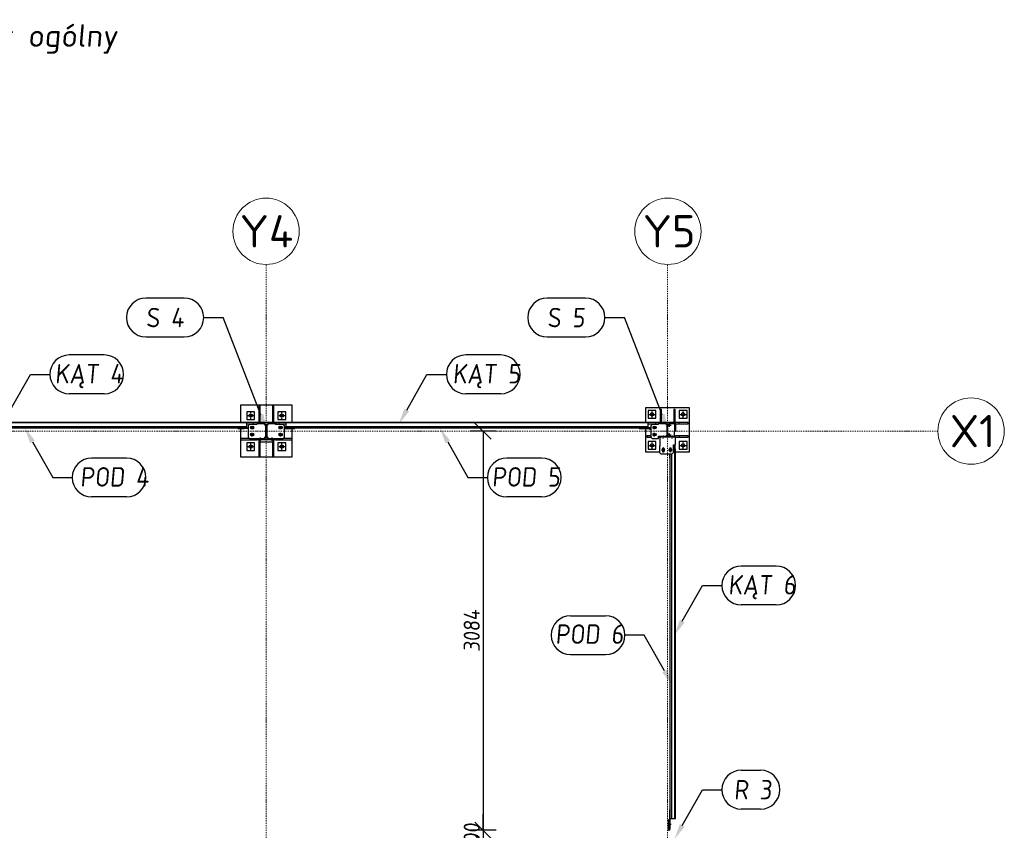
# Model space of a CAD drawing. Header units: millimetres. Extents: x 4047 to 23472, y 1613 to 16682.
# Tile 86 of 86: x 15866 to 23472, y 10420 to 16682. Entities that reach past the tile are written whole.
import ezdxf

# ---------------------------------------------------------------- set-up
doc = ezdxf.new("R2010")
doc.units = ezdxf.units.MM
doc.linetypes.add('CENTER', pattern=[2, 1.25, -0.25, 0.25, -0.25])
doc.linetypes.add('Kropki i Kreski', pattern=[360, 180, -90, 0, -90])
doc.layers.add('Osie_Nr_pióra__101_Nr_pióra__7', color=3, linetype='Continuous', lineweight=18)
for name, color, linetype in [('Rbcs_EX_Opisy', 7, 'Continuous'), ('Rbcs_EX_Osie', 7, 'Continuous'), ('Rbcs_EX_Profile', 7, 'Continuous'), ('Rbcs_EX_Siatki', 7, 'Continuous'), ('Rbcs_EX_Wymiary', 7, 'Continuous')]:
    doc.layers.add(name, color=color, linetype=linetype)
doc.styles.add('RBCS_dim', font='isocpeur.ttf', dxfattribs={"width": 0.9, "oblique": 5})
doc.styles.add('RBCS_dim1', font='isocpeur.ttf', dxfattribs={"width": 0.9, "oblique": 5, "height": 3})
doc.styles.add('RBCS_opis', font='isocpeur.ttf', dxfattribs={"oblique": 5, "height": 3.5})
doc.styles.add('RBCS_opis1', font='isocpeur.ttf', dxfattribs={"oblique": 5, "height": 5})
doc.dimstyles.new('Copy of RBCS_STANDARD', dxfattribs={"dimtxt": 2.5, "dimasz": 2.5, "dimexe": 2, "dimexo": 5, "dimgap": 0.5, "dimtad": 1, "dimdec": 0, "dimtxsty": 'RBCS_dim', "dimblk": 'OBLIQUE', "dimcen": 2.5, "dimclrd": 3, "dimclre": 3, "dimclrt": 6, "dimadec": 0, "dimazin": 0, "dimtfac": 1, "dimtdec": 0, "dimtix": 1, "dimtmove": 0, "dimatfit": 3, "dimfxl": 2, "dimfxlon": 1, "dimarcsym": 0})

# ---------------------------------------------------------------- blocks, each defined once
blk = doc.blocks.new('_OBLIQUE')
at = {"color": 0, "linetype": 'ByBlock'}
blk.add_line((-0.5, -0.5), (0.5, 0.5), dxfattribs=at)
blk = doc.blocks.new('*D288')
at = {"layer": 'Defpoints', "color": 0, "lineweight": 25, "transparency": 16777216}
for p in [(21040.8, 13503.6), (19445.2, 10419.7), (20830.8, 10419.7)]:
    blk.add_point(p, dxfattribs=at)
at = {"layer": 'Rbcs_EX_Wymiary', "color": 3, "lineweight": -2, "transparency": 16777216}
for p, q in [((19545.2, 13503.6), (19345.2, 13503.6)), ((19445.2, 13503.6), (19445.2, 10419.7)), ((19545.2, 10419.7), (19345.2, 10419.7))]:
    blk.add_line(p, q, dxfattribs=at)
at = {"layer": 'Rbcs_EX_Wymiary', "color": 3, "lineweight": -2, "transparency": 16777216, "xscale": 125, "yscale": 125, "zscale": 125}
for p, rotation in [((19445.2, 13503.6), 90), ((19445.2, 10419.7), 270)]:
    blk.add_blockref('_OBLIQUE', p, dxfattribs=dict(at, rotation=rotation))
at = {"layer": 'Rbcs_EX_Wymiary', "color": 6, "transparency": 16777216, "insert": (19357.7, 11961.7), "char_height": 125, "attachment_point": 5, "rotation": 90, "style": 'RBCS_dim'}
blk.add_mtext('3084', dxfattribs=at)
blk = doc.blocks.new('*D289')
at = {"layer": 'Defpoints', "color": 0, "lineweight": 25, "transparency": 16777216}
for p in [(20830.8, 10419.7), (19445.2, 10319.7), (20830.8, 10319.7)]:
    blk.add_point(p, dxfattribs=at)
at = {"layer": 'Rbcs_EX_Wymiary', "color": 3, "lineweight": -2, "transparency": 16777216}
for p, q in [((19445.2, 10419.7), (19445.2, 10544.7)), ((19545.2, 10419.7), (19345.2, 10419.7)), ((19445.2, 10419.7), (19445.2, 10319.7)), ((19545.2, 10319.7), (19345.2, 10319.7)), ((19445.2, 10319.7), (19445.2, 10194.7))]:
    blk.add_line(p, q, dxfattribs=at)
at = {"layer": 'Rbcs_EX_Wymiary', "color": 3, "lineweight": -2, "transparency": 16777216, "xscale": 125, "yscale": 125, "zscale": 125}
for p, rotation in [((19445.2, 10419.7), 270), ((19445.2, 10319.7), 90)]:
    blk.add_blockref('_OBLIQUE', p, dxfattribs=dict(at, rotation=rotation))
at = {"layer": 'Rbcs_EX_Wymiary', "color": 6, "transparency": 16777216, "insert": (19357.7, 10369.7), "char_height": 125, "attachment_point": 5, "rotation": 90, "style": 'RBCS_dim'}
blk.add_mtext('100', dxfattribs=at)

msp = doc.modelspace()

# ---------------------------------------------------------------- linework, layer by layer
at = {"layer": 'Osie_Nr_pióra__101_Nr_pióra__7', "linetype": 'Kropki i Kreski', "ltscale": 0.05}
for p, q in [((17770.8, 2125.6), (17770.8, 14790.7)), ((20870.8, 2125.6), (20870.8, 14790.7)), ((4560.2, 13503.6), (22959, 13503.6))]:
    msp.add_line(p, q, dxfattribs=at)
at = {"layer": 'Osie_Nr_pióra__101_Nr_pióra__7', "linetype": 'Continuous'}
for p, q in [((22432.8, 13503.6), (22432.9, 13503.6)), ((22432.8, 13503.6), (22432.9, 13503.6)), ((23472, 13503.6), (23472, 13503.6)), ((23472, 13503.6), (23472, 13503.6))]:
    msp.add_line(p, q, dxfattribs=at)
at = {"layer": 'Rbcs_EX_Osie', "color": 5, "linetype": 'CENTER'}
for p, q in [((17624.8, 13623.6), (17676.8, 13623.6)), ((17650.8, 13597.6), (17650.8, 13649.6)), ((17864.8, 13623.6), (17916.8, 13623.6)), ((17890.8, 13597.6), (17890.8, 13649.6)), ((20724.8, 13633.1), (20776.8, 13633.1)), ((20750.8, 13607.1), (20750.8, 13659.1)), ((20964.8, 13633.1), (21016.8, 13633.1)), ((20990.8, 13607.1), (20990.8, 13659.1)), ((17660.7, 13517.6), (17660.7, 13545.6)), ((17854.8, 13561.1), (17834.8, 13561.1)), ((17881, 13517.6), (17881, 13545.6)), ((20770.7, 13517.6), (20770.7, 13545.6)), ((20872.8, 13550.6), (20898.8, 13550.6)), ((20885.8, 13537.6), (20885.8, 13563.6)), ((17646.7, 13531.6), (17674.7, 13531.6)), ((17646.7, 13476.6), (17674.7, 13476.6)), ((17660.7, 13462.6), (17660.7, 13490.6)), ((17665.8, 13536.6), (17665.8, 13517.6)), ((17665.8, 13536.6), (17665.8, 13517.6)), ((17867, 13531.6), (17895, 13531.6)), ((17867, 13476.6), (17895, 13476.6)), ((17875.8, 13536.6), (17875.8, 13517.6)), ((17875.8, 13536.6), (17875.8, 13517.6)), ((17881, 13462.6), (17881, 13490.6)), ((20756.7, 13531.6), (20784.7, 13531.6)), ((20756.7, 13476.6), (20784.7, 13476.6)), ((20766.1, 13536.6), (20766.1, 13517.6)), ((20766.1, 13536.6), (20766.1, 13517.6)), ((20766.1, 13536.6), (20766.1, 13517.6)), ((20766.1, 13536.6), (20766.1, 13517.6)), ((20770.7, 13462.6), (20770.7, 13490.6)), ((20835.8, 13447.1), (20835.8, 13473.1)), ((20835.8, 13447.1), (20835.8, 13473.1)), ((20872.8, 13475.6), (20898.8, 13475.6)), ((20885.8, 13462.6), (20885.8, 13488.6)), ((20905.8, 13447.1), (20905.8, 13473.1)), ((20905.8, 13447.1), (20905.8, 13473.1)), ((17650.8, 13357.6), (17650.8, 13409.6)), ((17725.8, 13428.1), (17725.8, 13454.6)), ((17725.8, 13428.1), (17725.8, 13454.6)), ((17725.8, 13428.1), (17725.8, 13454.6)), ((17725.8, 13428.1), (17725.8, 13454.6)), ((17815.8, 13428.1), (17815.8, 13454.6)), ((17815.8, 13428.1), (17815.8, 13454.6)), ((17815.8, 13428.1), (17815.8, 13454.6)), ((17815.8, 13428.1), (17815.8, 13454.6)), ((17890.8, 13357.6), (17890.8, 13409.6)), ((20724.8, 13393.1), (20776.8, 13393.1)), ((20750.8, 13367.1), (20750.8, 13419.1)), ((20964.8, 13393.1), (21016.8, 13393.1)), ((20990.8, 13367.1), (20990.8, 13419.1)), ((17624.8, 13383.6), (17676.8, 13383.6)), ((17864.8, 13383.6), (17916.8, 13383.6)), ((20823.3, 13358.5), (20851.3, 13358.5)), ((20837.3, 13344.5), (20837.3, 13372.5)), ((20878.3, 13358.5), (20906.3, 13358.5)), ((20892.3, 13344.5), (20892.3, 13372.5)), ((20872.3, 10465), (20891.3, 10465)), ((20891.3, 10465), (20872.3, 10465)), ((20897.3, 10465), (20878.3, 10465)), ((20897.3, 10465), (20878.3, 10465))]:
    msp.add_line(p, q, dxfattribs=at)
at = {"layer": 'Rbcs_EX_Profile'}
for p, q in [((17570.8, 13703.6), (17570.8, 13570.1)), ((17970.8, 13703.6), (17570.8, 13703.6)), ((17722.8, 13700.1), (17712.8, 13700.1)), ((17712.8, 13700.1), (17712.8, 13570.1)), ((17722.8, 13570.1), (17722.8, 13700.1)), ((17828.8, 13700.1), (17818.8, 13700.1)), ((17818.8, 13700.1), (17818.8, 13570.1)), ((17828.8, 13570.1), (17828.8, 13700.1)), ((17970.8, 13570.1), (17970.8, 13703.6)), ((17620.8, 13653.6), (17620.8, 13593.6)), ((17680.8, 13653.6), (17620.8, 13653.6)), ((17680.8, 13593.6), (17680.8, 13653.6)), ((17860.8, 13653.6), (17860.8, 13593.6)), ((17920.8, 13653.6), (17860.8, 13653.6)), ((17920.8, 13593.6), (17920.8, 13653.6)), ((21040.8, 13683.1), (20700.8, 13683.1)), ((20700.8, 13683.1), (20700.8, 13570.1)), ((20780.8, 13663.1), (20720.8, 13663.1)), ((20720.8, 13663.1), (20720.8, 13603.1)), ((20780.8, 13603.1), (20780.8, 13663.1)), ((20822.8, 13670.1), (20812.8, 13670.1)), ((20812.8, 13670.1), (20812.8, 13570.1)), ((20822.8, 13570.1), (20822.8, 13670.1)), ((20928.8, 13670.1), (20918.8, 13670.1)), ((20918.8, 13670.1), (20918.8, 13570.1)), ((20928.8, 13570.1), (20928.8, 13670.1)), ((21020.8, 13663.1), (20960.8, 13663.1)), ((20960.8, 13663.1), (20960.8, 13603.1)), ((21020.8, 13603.1), (21020.8, 13663.1)), ((21040.8, 13343.1), (21040.8, 13683.1)), ((17620.8, 13570.1), (14820.8, 13570.1)), ((17620.8, 13567.1), (14820.8, 13567.1)), ((14820.8, 13540.1), (17620.8, 13540.1)), ((17620.8, 13593.6), (17680.8, 13593.6)), ((17620.8, 13540.1), (17620.8, 13570.1)), ((17700.8, 13570.1), (17620.8, 13570.1)), ((17620.8, 13560.1), (17698.8, 13560.1)), ((17620.8, 13530.1), (17620.8, 13540.1)), ((17640.6, 13555.6), (17630.6, 13545.6)), ((17630.6, 13545.6), (17630.6, 13456.6)), ((17698.8, 13555.6), (17640.6, 13555.6)), ((17670.8, 13560.1), (17670.8, 13570.1)), ((17698.8, 13561.6), (17698.8, 13555.6)), ((17753.1, 13561.6), (17698.8, 13561.6)), ((17700.8, 13570.1), (17700.8, 13561.6)), ((17840.8, 13570.1), (17700.8, 13570.1)), ((17700.8, 13561.6), (17756.1, 13561.6)), ((17722.8, 13600.1), (17712.8, 13600.1)), ((17712.8, 13570.1), (17722.8, 13570.1)), ((17768.1, 13546.6), (17753.1, 13561.6)), ((17756.1, 13561.6), (17760.7, 13560.7)), ((17760.7, 13560.7), (17764.6, 13558.1)), ((17764.6, 13558.1), (17767.2, 13554.2)), ((17767.2, 13554.2), (17768.1, 13549.6)), ((17768.1, 13549.6), (17768.1, 13457.6)), ((17768.1, 13461.6), (17768.1, 13546.6)), ((17788.6, 13561.6), (17773.6, 13546.6)), ((17773.6, 13549.6), (17774.5, 13554.2)), ((17773.6, 13457.6), (17773.6, 13549.6)), ((17773.6, 13546.6), (17773.6, 13461.6)), ((17774.5, 13554.2), (17777.1, 13558.1)), ((17777.1, 13558.1), (17781, 13560.7)), ((17781, 13560.7), (17785.6, 13561.6)), ((17785.6, 13561.6), (17840.8, 13561.6)), ((17842.8, 13561.6), (17788.6, 13561.6)), ((17818.8, 13600.1), (17828.8, 13600.1)), ((17818.8, 13570.1), (17828.8, 13570.1)), ((17848.8, 13570.1), (17840.8, 13570.1)), ((17920.8, 13570.1), (17840.8, 13570.1)), ((17840.8, 13561.6), (17840.8, 13570.1)), ((17842.8, 13555.6), (17842.8, 13561.6)), ((17901.1, 13555.6), (17842.8, 13555.6)), ((17848.8, 13555.6), (17848.8, 13570.1)), ((17848.8, 13560.1), (17920.8, 13560.1)), ((17860.8, 13593.6), (17920.8, 13593.6)), ((17870.8, 13560.1), (17870.8, 13570.1)), ((17911.1, 13545.6), (17901.1, 13555.6)), ((17911.1, 13456.6), (17911.1, 13545.6)), ((17920.8, 13570.1), (17920.8, 13540.1)), ((20720.8, 13570.1), (17920.8, 13570.1)), ((20720.8, 13567.1), (17920.8, 13567.1)), ((17920.8, 13530.1), (17920.8, 13540.1)), ((17920.8, 13540.1), (20720.8, 13540.1)), ((20720.8, 13603.1), (20780.8, 13603.1)), ((20721.1, 13540.1), (20721.1, 13570.1)), ((20802.8, 13570.1), (20721.1, 13570.1)), ((20721.1, 13560.1), (20800.8, 13560.1)), ((20721.1, 13530.1), (20721.1, 13540.1)), ((20750.8, 13555.6), (20740.8, 13545.6)), ((20740.8, 13545.6), (20740.8, 13456.6)), ((20800.8, 13555.6), (20750.8, 13555.6)), ((20780.8, 13560.1), (20780.8, 13570.1)), ((20810.8, 13562.1), (20800.8, 13562.1)), ((20800.8, 13555.6), (20800.8, 13562.1)), ((20810.8, 13570.1), (20802.8, 13570.1)), ((20802.8, 13562.1), (20802.8, 13570.1)), ((20930.8, 13570.1), (20810.8, 13570.1)), ((20810.8, 13570.1), (20810.8, 13562.1)), ((20810.8, 13562.1), (20856.3, 13562.1)), ((20822.8, 13600.1), (20812.8, 13600.1)), ((20812.8, 13570.1), (20822.8, 13570.1)), ((20856.3, 13562.1), (20860.9, 13561.2)), ((20867.8, 13552.6), (20858.8, 13561.6)), ((20860.9, 13561.2), (20864.8, 13558.6)), ((20864.8, 13558.6), (20867.4, 13554.7)), ((20867.4, 13554.7), (20868.3, 13550.1)), ((20868.3, 13476.1), (20868.3, 13550.1)), ((20868.3, 13550.1), (20868.3, 13476.1)), ((20873.3, 13550.1), (20874.2, 13554.7)), ((20873.3, 13476.1), (20873.3, 13550.1)), ((20893.6, 13561.6), (20873.6, 13541.6)), ((20873.6, 13484.6), (20873.6, 13541.6)), ((20874.2, 13554.7), (20876.8, 13558.6)), ((20876.8, 13558.6), (20880.7, 13561.2)), ((20880.7, 13561.2), (20885.3, 13562.1)), ((20885.3, 13562.1), (20930.8, 13562.1)), ((20924.8, 13561.6), (20893.6, 13561.6)), ((20918.8, 13600.1), (20928.8, 13600.1)), ((20918.8, 13570.1), (20928.8, 13570.1)), ((20924.8, 13562.1), (20924.8, 13502.1)), ((21030.8, 13570.1), (20930.8, 13570.1)), ((20930.8, 13562.1), (20930.8, 13570.1)), ((20930.8, 13562.1), (20930.8, 13502.1)), ((20930.8, 13562.1), (20930.8, 13560.1)), ((20930.8, 13560.1), (21030.8, 13560.1)), ((20960.8, 13603.1), (21020.8, 13603.1)), ((20960.8, 13560.1), (20960.8, 13570.1)), ((21030.8, 13560.1), (21030.8, 13570.1)), ((14891.1, 13530.1), (17550.6, 13530.1)), ((17550.6, 13530.1), (17550.6, 13524.1)), ((17600.6, 13530.1), (17550.6, 13530.1)), ((17550.6, 13524.1), (17600.6, 13524.1)), ((17570.8, 13524.1), (17570.8, 13447.1)), ((17600.6, 13530.1), (17600.6, 13524.1)), ((17600.6, 13530.1), (17630.6, 13530.1)), ((17630.6, 13524.1), (17600.6, 13524.1)), ((17646, 13530.1), (17675.4, 13530.1)), ((17652.7, 13538.6), (17668.7, 13538.6)), ((17668.7, 13524.6), (17652.7, 13524.6)), ((17652.7, 13483.6), (17668.7, 13483.6)), ((17668.7, 13469.6), (17652.7, 13469.6)), ((17895.7, 13530.1), (17866.3, 13530.1)), ((17873, 13538.6), (17889, 13538.6)), ((17889, 13524.6), (17873, 13524.6)), ((17873, 13483.6), (17889, 13483.6)), ((17889, 13469.6), (17873, 13469.6)), ((17941.1, 13530.1), (17911.1, 13530.1)), ((17911.1, 13524.1), (17941.1, 13524.1)), ((17941.1, 13524.1), (17941.1, 13530.1)), ((17991.1, 13530.1), (17941.1, 13530.1)), ((17941.1, 13524.1), (17991.1, 13524.1)), ((17970.8, 13447.1), (17970.8, 13524.1)), ((17991.1, 13524.1), (17991.1, 13530.1)), ((17991.1, 13530.1), (20650.6, 13530.1)), ((20700.8, 13530.1), (20650.8, 13530.1)), ((20650.8, 13530.1), (20650.8, 13524.1)), ((20650.8, 13524.1), (20700.8, 13524.1)), ((20700.8, 13530.1), (20700.8, 13524.1)), ((20740.8, 13530.1), (20700.8, 13530.1)), ((20700.8, 13524.1), (20740.8, 13524.1)), ((20700.8, 13524.1), (20700.8, 13343.1)), ((20710.8, 13466.1), (20710.8, 13456.1)), ((20740.8, 13466.1), (20710.8, 13466.1)), ((20731.1, 13524.1), (20731.1, 13518.1)), ((20731.1, 13518.1), (20740.8, 13518.1)), ((20785.4, 13530.1), (20756, 13530.1)), ((20762.7, 13538.6), (20778.7, 13538.6)), ((20778.7, 13524.6), (20762.7, 13524.6)), ((20762.7, 13483.6), (20778.7, 13483.6)), ((20778.7, 13469.6), (20762.7, 13469.6)), ((20800.8, 13465.1), (20858.3, 13465.1)), ((20800.8, 13446.6), (20800.8, 13465.1)), ((20802.8, 13456.1), (20802.8, 13465.1)), ((20810.8, 13464.1), (20810.8, 13465.1)), ((20810.8, 13464.1), (20856.3, 13464.1)), ((20810.8, 13464.1), (20810.8, 13456.1)), ((20816.8, 13465.1), (20816.8, 13464.6)), ((20816.8, 13464.6), (20848.1, 13464.6)), ((20848.1, 13464.6), (20848.6, 13465.1)), ((20860.9, 13465), (20856.3, 13464.1)), ((20858.3, 13465.1), (20868.1, 13474.8)), ((20864.8, 13467.6), (20860.9, 13465)), ((20867.4, 13471.5), (20864.8, 13467.6)), ((20868.3, 13476.1), (20867.4, 13471.5)), ((20874.2, 13471.5), (20873.3, 13476.1)), ((20873.6, 13484.6), (20893.6, 13464.6)), ((20873.6, 13484.6), (20893.6, 13464.6)), ((20876.8, 13467.6), (20874.2, 13471.5)), ((20880.7, 13465), (20876.8, 13467.6)), ((20885.3, 13464.1), (20880.7, 13465)), ((20885.3, 13464.1), (20930.8, 13464.1)), ((20893.6, 13464.6), (20924.8, 13464.6)), ((20924.8, 13464.6), (20924.8, 13502.1)), ((20924.8, 13502.1), (20930.8, 13502.1)), ((20930.8, 13466.1), (20930.8, 13464.1)), ((21030.8, 13466.1), (20930.8, 13466.1)), ((20930.8, 13456.1), (20930.8, 13464.1)), ((20960.8, 13466.1), (20960.8, 13456.1)), ((21030.8, 13456.1), (21030.8, 13466.1)), ((17570.8, 13447.1), (17570.8, 13437.1)), ((17640.1, 13447.1), (17570.8, 13447.1)), ((17570.8, 13437.1), (17700.8, 13437.1)), ((17570.8, 13437.1), (17570.8, 13303.6)), ((17620.8, 13413.6), (17620.8, 13353.6)), ((17680.8, 13413.6), (17620.8, 13413.6)), ((17630.6, 13456.6), (17640.6, 13446.6)), ((17640.6, 13446.6), (17753.1, 13446.6)), ((17670.8, 13446.6), (17670.8, 13437.1)), ((17680.8, 13353.6), (17680.8, 13413.6)), ((17700.8, 13445.6), (17700.8, 13446.6)), ((17700.8, 13445.6), (17700.8, 13437.1)), ((17700.8, 13445.6), (17756.1, 13445.6)), ((17840.8, 13437.1), (17700.8, 13437.1)), ((17720.8, 13437.1), (17712.8, 13437.1)), ((17712.8, 13437.1), (17712.8, 13307.1)), ((17722.8, 13407.1), (17712.8, 13407.1)), ((17720.8, 13437.1), (17720.8, 13417.1)), ((17820.8, 13437.1), (17720.8, 13437.1)), ((17820.8, 13417.1), (17720.8, 13417.1)), ((17722.8, 13307.1), (17722.8, 13417.1)), ((17753.1, 13446.6), (17768.1, 13461.6)), ((17760.7, 13446.5), (17756.1, 13445.6)), ((17764.6, 13449.1), (17760.7, 13446.5)), ((17767.2, 13453), (17764.6, 13449.1)), ((17768.1, 13457.6), (17767.2, 13453)), ((17773.6, 13461.6), (17788.6, 13446.6)), ((17774.5, 13453), (17773.6, 13457.6)), ((17777.1, 13449.1), (17774.5, 13453)), ((17781, 13446.5), (17777.1, 13449.1)), ((17785.6, 13445.6), (17781, 13446.5)), ((17785.6, 13445.6), (17840.8, 13445.6)), ((17788.6, 13446.6), (17901.1, 13446.6)), ((17818.8, 13417.1), (17818.8, 13307.1)), ((17818.8, 13407.1), (17828.8, 13407.1)), ((17820.8, 13437.1), (17820.8, 13417.1)), ((17828.8, 13437.1), (17820.8, 13437.1)), ((17828.8, 13307.1), (17828.8, 13437.1)), ((17840.8, 13446.6), (17840.8, 13445.6)), ((17840.8, 13437.1), (17840.8, 13445.6)), ((17840.8, 13437.1), (17848.8, 13437.1)), ((17848.8, 13437.1), (17848.8, 13446.6)), ((17848.8, 13437.1), (17970.8, 13437.1)), ((17860.8, 13413.6), (17860.8, 13353.6)), ((17920.8, 13413.6), (17860.8, 13413.6)), ((17870.8, 13446.6), (17870.8, 13437.1)), ((17901.1, 13446.6), (17911.1, 13456.6)), ((17970.8, 13447.1), (17901.6, 13447.1)), ((17920.8, 13353.6), (17920.8, 13413.6)), ((17970.8, 13437.1), (17970.8, 13447.1)), ((17970.8, 13303.6), (17970.8, 13437.1)), ((20710.8, 13456.1), (20741.3, 13456.1)), ((20780.8, 13423.1), (20720.8, 13423.1)), ((20720.8, 13423.1), (20720.8, 13363.1)), ((20740.8, 13456.6), (20750.8, 13446.6)), ((20750.8, 13446.6), (20800.8, 13446.6)), ((20780.8, 13363.1), (20780.8, 13423.1)), ((20800.8, 13456.1), (20802.8, 13456.1)), ((20802.8, 13456.1), (20810.8, 13456.1)), ((20810.8, 13388.6), (20807.3, 13388.6)), ((20807.3, 13388.6), (20807.3, 13338.6)), ((20930.8, 13456.1), (20810.8, 13456.1)), ((20810.8, 13456.1), (20810.8, 13388.6)), ((20930.8, 13456.1), (20810.8, 13456.1)), ((20916.3, 13398.6), (20930.8, 13398.6)), ((20916.3, 13338.6), (20916.3, 13398.6)), ((20918.8, 13398.6), (20918.8, 13365.8)), ((20928.8, 13365.8), (20928.8, 13398.6)), ((20930.8, 13398.6), (20930.8, 13456.1)), ((20930.8, 13456.1), (21030.8, 13456.1)), ((21020.8, 13423.1), (20960.8, 13423.1)), ((20960.8, 13423.1), (20960.8, 13363.1)), ((21020.8, 13363.1), (21020.8, 13423.1)), ((17620.8, 13353.6), (17680.8, 13353.6)), ((17860.8, 13353.6), (17920.8, 13353.6)), ((20700.8, 13343.1), (20807.3, 13343.1)), ((20720.8, 13363.1), (20780.8, 13363.1)), ((20807.3, 13338.6), (20817.3, 13328.6)), ((20817.3, 13328.6), (20906.3, 13328.6)), ((20830.3, 13350.5), (20830.3, 13366.5)), ((20844.3, 13366.5), (20844.3, 13350.5)), ((20884.8, 13328.6), (20884.8, 13295.6)), ((20885.3, 13350.5), (20885.3, 13366.5)), ((20887.3, 13345.6), (20890.8, 13345.6)), ((20890.8, 13373.2), (20890.8, 13345.6)), ((20899.3, 13365.8), (20890.8, 13365.8)), ((20890.8, 13343.8), (20890.8, 13345.6)), ((20890.8, 13295.6), (20890.8, 13328.6)), ((20899.3, 13366.5), (20899.3, 13350.5)), ((20900.8, 13328.6), (20900.8, 10510)), ((20906.3, 13328.6), (20916.3, 13338.6)), ((20916.3, 13365.8), (20930.8, 13365.8)), ((20916.3, 13365.8), (20930.8, 13365.8)), ((20927.8, 10510), (20927.8, 13365.8)), ((20930.8, 10510), (20930.8, 13365.8)), ((20930.8, 13343.1), (21040.8, 13343.1)), ((20960.8, 13363.1), (21020.8, 13363.1)), ((17570.8, 13303.6), (17970.8, 13303.6)), ((17712.8, 13307.1), (17722.8, 13307.1)), ((17818.8, 13307.1), (17828.8, 13307.1)), ((20884.8, 13295.6), (20890.8, 13295.6)), ((20890.8, 10510), (20890.8, 13295.6)), ((20890.8, 10580.2), (20884.8, 10580.2)), ((20884.8, 10580.2), (20884.8, 10530.2)), ((20890.8, 10530.2), (20890.8, 10580.2)), ((20884.8, 10500), (20878.8, 10500)), ((20878.8, 10500), (20878.8, 10485)), ((20890.8, 10530.2), (20884.8, 10530.2)), ((20884.8, 10530.2), (20884.8, 10445)), ((20890.8, 10445), (20890.8, 10530.2)), ((20890.8, 10510), (20900.8, 10510)), ((20900.8, 10510), (20930.8, 10510)), ((20878.8, 10485), (20884.8, 10485)), ((20878.8, 10485), (20878.8, 10419.7)), ((20884.8, 10485), (20884.8, 10419.7)), ((20890.8, 10445), (20884.8, 10445)), ((20884.8, 10430), (20890.8, 10430)), ((20890.8, 10430), (20890.8, 10445)), ((20878.8, 10419.7), (20884.8, 10419.7))]:
    msp.add_line(p, q, dxfattribs=at)
for centre in [(17650.8, 13623.6), (17890.8, 13623.6), (20750.8, 13633.1), (20990.8, 13633.1), (17650.8, 13383.6), (17890.8, 13383.6), (20750.8, 13393.1), (20990.8, 13393.1)]:
    msp.add_circle(centre, 13, dxfattribs=at)
for centre, radius, start, end in [((20885.8, 13550.6), 6.45, 65.37449, 204.62551), ((17652.7, 13531.6), 7, 90.00001, 269.99999), ((17652.7, 13476.6), 7, 90.00004, 269.99996), ((17668.7, 13531.6), 7, 270.00001, 89.99999), ((17668.7, 13476.6), 7, 270.00004, 89.99996), ((17873, 13531.6), 7, 90.00001, 269.99999), ((17873, 13476.6), 7, 90.00004, 269.99996), ((17889, 13531.6), 7, 269.99991, 90.00009), ((17889, 13476.6), 7, 269.99994, 90.00006), ((20762.7, 13531.6), 7, 90.00001, 269.99999), ((20762.7, 13476.6), 7, 90.00004, 269.99996), ((20778.7, 13531.6), 7, 270.00001, 89.99999), ((20778.7, 13476.6), 7, 270.00004, 89.99996), ((20885.8, 13475.5), 6.45, 155.37449, 294.62551), ((20837.3, 13366.5), 7, 359.99999, 180.00001), ((20837.3, 13350.5), 7, 179.99999, 0.00001), ((20892.3, 13366.5), 7, 0.00004, 179.99996), ((20892.3, 13350.5), 7, 180.00004, 359.99996)]:
    msp.add_arc(centre, radius, start, end, dxfattribs=at)
at = {"layer": 'Rbcs_EX_Siatki', "color": 3, "lineweight": 0}
for centre in [(17769.3, 15047.2), (20873, 15047.2), (23215.5, 13503.6)]:
    msp.add_circle(centre, 256.5, dxfattribs=at)
at = {"layer": 'Rbcs_EX_Wymiary', "color": 3}
for p, q in [((17137, 14530.8), (16840.4, 14530.8)), ((20237, 14530.8), (19940.4, 14530.8)), ((17287, 14380.8), (17437, 14380.8)), ((20387, 14380.8), (20537, 14380.8)), ((16840.4, 14230.8), (17137, 14230.8)), ((19940.4, 14230.8), (20237, 14230.8)), ((16518.2, 14091.9), (16248.6, 14091.9)), ((19581.3, 14091.9), (19311.7, 14091.9)), ((15948.6, 13941.9), (16098.6, 13941.9)), ((19011.7, 13941.9), (19161.7, 13941.9)), ((16518.2, 13791.9), (16248.6, 13791.9)), ((19581.3, 13791.9), (19311.7, 13791.9)), ((16691, 13294.8), (16421.3, 13294.8)), ((19897.9, 13294.8), (19628.3, 13294.8)), ((16121.3, 13144.8), (16271.3, 13144.8)), ((19328.3, 13144.8), (19478.3, 13144.8)), ((16691, 12994.8), (16421.3, 12994.8)), ((19897.9, 12994.8), (19628.3, 12994.8)), ((21709.9, 12461.3), (21440.2, 12461.3)), ((21140.2, 12311.3), (21290.2, 12311.3)), ((21709.9, 12161.3), (21440.2, 12161.3)), ((20121.3, 12077.2), (20391, 12077.2)), ((20691, 11927.2), (20541, 11927.2)), ((20121.3, 11777.2), (20391, 11777.2)), ((21440.1, 10883.6), (21588.9, 10883.6)), ((21140.1, 10733.6), (21290.1, 10733.6)), ((21588.5, 10583.6), (21440.1, 10583.6))]:
    msp.add_line(p, q, dxfattribs=at)
for points in [[(17728.2, 13629.7), (17437, 14380.8)], [(20828.2, 13629.7), (20537, 14380.8)], [(15792.3, 13665.5), (15948.6, 13941.9)], [(18855.4, 13665.5), (19011.7, 13941.9)], [(15965.1, 13421.1), (16121.3, 13144.8)], [(19172, 13421.1), (19328.3, 13144.8)], [(20984, 12035), (21140.2, 12311.3)], [(20847.3, 11650.9), (20691, 11927.2)], [(20983.9, 10457.3), (21140.1, 10733.6)]]:
    msp.add_lwpolyline(points, dxfattribs=at)
for centre, start, end in [((16840.4, 14380.8), 90, 270), ((17137, 14380.8), 270, 90), ((19940.4, 14380.8), 90, 270), ((20237, 14380.8), 270, 90), ((16248.6, 13941.9), 90, 270), ((16518.2, 13941.9), 270, 90), ((19311.7, 13941.9), 90, 270), ((19581.3, 13941.9), 270, 90), ((16421.3, 13144.8), 90, 270), ((16691, 13144.8), 270, 90), ((19628.3, 13144.8), 90, 270), ((19897.9, 13144.8), 270, 90), ((21440.2, 12311.3), 90, 270), ((21709.9, 12311.3), 270, 90), ((20121.3, 11927.2), 90, 270), ((20391, 11927.2), 270, 90), ((21440.1, 10733.6), 90, 270), ((21588.9, 10733.6), 270, 90)]:
    msp.add_arc(centre, 150, start, end, dxfattribs=at)
for points in [[(17747.6, 13637.2), (17773.3, 13513.1), (17708.7, 13622.1)], [(18873.5, 13655.3), (18793.8, 13556.7), (18837.2, 13675.8)], [(20847.6, 13637.2), (20873.3, 13513.1), (20808.7, 13622.1)], [(15983.2, 13431.4), (15903.5, 13529.9), (15946.9, 13410.9)], [(19190.1, 13431.4), (19110.5, 13529.9), (19153.9, 13410.9)], [(21002.1, 12024.7), (20922.4, 11926.2), (20965.8, 12045.2)], [(20829.1, 11640.6), (20908.8, 11542.1), (20865.4, 11661.1)], [(21002, 10447), (20922.3, 10348.5), (20965.7, 10467.5)]]:
    msp.add_solid(points, dxfattribs=at)

# ---------------------------------------------------------------- texts
at = {"layer": 'Rbcs_EX_Opisy', "color": 1, "ltscale": 50, "insert": (15214.6, 16419), "char_height": 175, "attachment_point": 8, "style": 'RBCS_opis'}
msp.add_mtext('Poziom 0.00-Widok ogólny ', dxfattribs=at)
at = {"layer": 'Rbcs_EX_Siatki', "color": 3, "style": 'RBCS_opis1'}
for s, p in [('Y4', (17565.9, 14922.2)), ('Y5', (20679.5, 14922.2)), ('X1', (23051.5, 13378.6))]:
    msp.add_text(s, height=250, dxfattribs=at).set_placement(p)
at = {"layer": 'Rbcs_EX_Wymiary', "color": 6, "ltscale": 50, "char_height": 150, "attachment_point": 7, "style": 'RBCS_dim1'}
for s, insert in [('S 4', (16840.4, 14305.8)), ('S 5', (19940.4, 14305.8)), ('KĄT 4', (16137.6, 13834.7)), ('KĄT 5', (19210.7, 13834.7)), ('POD 4', (16332.1, 13075)), ('POD 5', (19513.3, 13075)), ('KĄT 6', (21339.3, 12204.1)), ('POD 6', (20003.9, 11860.3)), ('R 3', (21382.9, 10658.6))]:
    msp.add_mtext(s, dxfattribs=dict(at, insert=insert))

# ---------------------------------------------------------------- dimensions: what is measured, and where the dimension line sits
at = {"layer": 'Rbcs_EX_Wymiary'}
for base, p1, p2, picture, middle in [((19445.2, 10419.7), (21040.8, 13503.6), (20830.8, 10419.7), '*D288', (19357.7, 11961.7)), ((19445.2, 10319.7), (20830.8, 10419.7), (20830.8, 10319.7), '*D289', (19357.7, 10369.7))]:
    dim = msp.add_linear_dim(base=base, p1=p1, p2=p2, angle=90, dimstyle='Copy of RBCS_STANDARD', dxfattribs=at)
    dim.commit()
    dim.dimension.update_dxf_attribs({"geometry": picture, "text_midpoint": middle})

doc.saveas('drawing.dxf')
